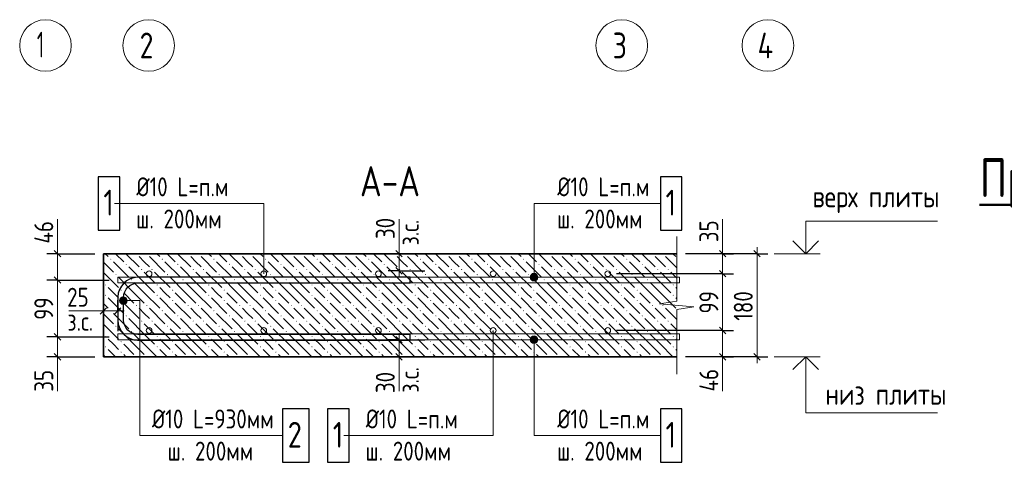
# Model space of a CAD drawing. Header units: millimetres. Extents: x 0 to 32559, y 0 to 42000.
# Tile 3 of 14: x 7624 to 19072, y 10782 to 15930. Entities that reach past the tile are written whole.
import ezdxf

# ---------------------------------------------------------------- set-up
doc = ezdxf.new("R2010")
doc.units = ezdxf.units.MM
doc.linetypes.add('______5', pattern=[1100, 800, -100, 100, -100])
for name, color, linetype, lineweight in [('Standard', 7, 'Continuous', 25), ('Обрамление П-обр. равн.', 7, 'Continuous', 25), ('Оси', 40, '______5', 18), ('Позиционная метка линия выноска', 7, 'Continuous', 13), ('Позиционная метка номер позиции', 7, 'Continuous', 13), ('Примечания', 7, 'Continuous', 25), ('Размерная выноска', 7, 'Continuous', 13), ('Текст_ общее', 7, 'Continuous', 25), ('Фоновоя арматура Х1', 7, 'Continuous', 25)]:
    doc.layers.add(name, color=color, linetype=linetype, lineweight=lineweight)
doc.layers.add('ЖБ Перекрытие верхний уровень', color=7, linetype='Continuous', lineweight=25, true_color=0xe0e0ff)
doc.styles.add('GOST 2.304-81', font='txt')
doc.styles.add('ISOCPEUR', font='txt')

msp = doc.modelspace()

# ---------------------------------------------------------------- hatches: boundary and pattern name
at = {"layer": 'ЖБ Перекрытие верхний уровень', "linetype": 'Continuous', "lineweight": 18, "transparency": 33554687}
for points in [[(8976, 13204), (8981, 13208), (8985, 13208), (8989, 13204), (8983, 13198)], [(9096, 13204), (9101, 13208), (9105, 13208), (9109, 13204), (9103, 13198)], [(9576, 13204), (9581, 13208), (9585, 13208), (9589, 13204), (9583, 13198)], [(9696, 13204), (9701, 13208), (9705, 13208), (9709, 13204), (9703, 13198)], [(10176, 13204), (10181, 13208), (10185, 13208), (10189, 13204), (10183, 13198)], [(10296, 13204), (10301, 13208), (10305, 13208), (10309, 13204), (10303, 13198)], [(10776, 13204), (10781, 13208), (10785, 13208), (10789, 13204), (10783, 13198)], [(10896, 13204), (10901, 13208), (10905, 13208), (10909, 13204), (10903, 13198)], [(11376, 13204), (11381, 13208), (11385, 13208), (11389, 13204), (11383, 13198)], [(11496, 13204), (11501, 13208), (11505, 13208), (11509, 13204), (11503, 13198)], [(11976, 13204), (11981, 13208), (11985, 13208), (11989, 13204), (11983, 13198)], [(12096, 13204), (12101, 13208), (12105, 13208), (12109, 13204), (12103, 13198)], [(12576, 13204), (12581, 13208), (12585, 13208), (12589, 13204), (12583, 13198)], [(12696, 13204), (12701, 13208), (12705, 13208), (12709, 13204), (12703, 13198)], [(13176, 13204), (13181, 13208), (13185, 13208), (13189, 13204), (13183, 13198)], [(13296, 13204), (13301, 13208), (13305, 13208), (13309, 13204), (13303, 13198)], [(13776, 13204), (13781, 13208), (13785, 13208), (13789, 13204), (13783, 13198)], [(13896, 13204), (13901, 13208), (13905, 13208), (13909, 13204), (13903, 13198)], [(14376, 13204), (14381, 13208), (14385, 13208), (14389, 13204), (14383, 13198)], [(14496, 13204), (14501, 13208), (14505, 13208), (14509, 13204), (14503, 13198)], [(14976, 13204), (14981, 13208), (14985, 13208), (14989, 13204), (14983, 13198)], [(15096, 13204), (15101, 13208), (15105, 13208), (15109, 13204), (15103, 13198)], [(8676, 13144), (8683, 13151), (8689, 13144), (8683, 13138)], [(8856, 13084), (8863, 13091), (8869, 13084), (8863, 13078)], [(9276, 13144), (9283, 13151), (9289, 13144), (9283, 13138)], [(9456, 13084), (9463, 13091), (9469, 13084), (9463, 13078)], [(9876, 13144), (9883, 13151), (9889, 13144), (9883, 13138)], [(10056, 13084), (10063, 13091), (10069, 13084), (10063, 13078)], [(10476, 13144), (10483, 13151), (10489, 13144), (10483, 13138)], [(10656, 13084), (10663, 13091), (10669, 13084), (10663, 13078)], [(11076, 13144), (11083, 13151), (11089, 13144), (11083, 13138)], [(11256, 13084), (11263, 13091), (11269, 13084), (11263, 13078)], [(11676, 13144), (11683, 13151), (11689, 13144), (11683, 13138)], [(11856, 13084), (11863, 13091), (11869, 13084), (11863, 13078)], [(12276, 13144), (12283, 13151), (12289, 13144), (12283, 13138)], [(12456, 13084), (12463, 13091), (12469, 13084), (12463, 13078)], [(12876, 13144), (12883, 13151), (12889, 13144), (12883, 13138)], [(13056, 13084), (13063, 13091), (13069, 13084), (13063, 13078)], [(13476, 13144), (13483, 13151), (13489, 13144), (13483, 13138)], [(13656, 13084), (13663, 13091), (13669, 13084), (13663, 13078)], [(14076, 13144), (14083, 13151), (14089, 13144), (14083, 13138)], [(14256, 13084), (14263, 13091), (14269, 13084), (14263, 13078)], [(14676, 13144), (14683, 13151), (14689, 13144), (14683, 13138)], [(14856, 13084), (14863, 13091), (14869, 13084), (14863, 13078)], [(8736, 12964), (8743, 12971), (8749, 12964), (8743, 12958)], [(9036, 13024), (9043, 13031), (9049, 13024), (9043, 13018)], [(9156, 13024), (9163, 13031), (9169, 13024), (9163, 13018)], [(9336, 12964), (9343, 12971), (9349, 12964), (9343, 12958)], [(9636, 13024), (9643, 13031), (9649, 13024), (9643, 13018)], [(9756, 13024), (9763, 13031), (9769, 13024), (9763, 13018)], [(9936, 12964), (9943, 12971), (9949, 12964), (9943, 12958)], [(10236, 13024), (10243, 13031), (10249, 13024), (10243, 13018)], [(10356, 13024), (10363, 13031), (10369, 13024), (10363, 13018)], [(10536, 12964), (10543, 12971), (10549, 12964), (10543, 12958)], [(10836, 13024), (10843, 13031), (10849, 13024), (10843, 13018)], [(10956, 13024), (10963, 13031), (10969, 13024), (10963, 13018)], [(11136, 12964), (11143, 12971), (11149, 12964), (11143, 12958)], [(11436, 13024), (11443, 13031), (11449, 13024), (11443, 13018)], [(11556, 13024), (11563, 13031), (11569, 13024), (11563, 13018)], [(11736, 12964), (11743, 12971), (11749, 12964), (11743, 12958)], [(12036, 13024), (12043, 13031), (12049, 13024), (12043, 13018)], [(12156, 13024), (12163, 13031), (12169, 13024), (12163, 13018)], [(12336, 12964), (12343, 12971), (12349, 12964), (12343, 12958)], [(12636, 13024), (12643, 13031), (12649, 13024), (12643, 13018)], [(12756, 13024), (12763, 13031), (12769, 13024), (12763, 13018)], [(12936, 12964), (12943, 12971), (12949, 12964), (12943, 12958)], [(13236, 13024), (13243, 13031), (13249, 13024), (13243, 13018)], [(13356, 13024), (13363, 13031), (13369, 13024), (13363, 13018)], [(13536, 12964), (13543, 12971), (13549, 12964), (13543, 12958)], [(13836, 13024), (13843, 13031), (13849, 13024), (13843, 13018)], [(13956, 13024), (13963, 13031), (13969, 13024), (13963, 13018)], [(14136, 12964), (14143, 12971), (14149, 12964), (14143, 12958)], [(14436, 13024), (14443, 13031), (14449, 13024), (14443, 13018)], [(14556, 13024), (14563, 13031), (14569, 13024), (14563, 13018)], [(14736, 12964), (14743, 12971), (14749, 12964), (14743, 12958)], [(15036, 13024), (15043, 13031), (15049, 13024), (15043, 13018)], [(15156, 13024), (15163, 13031), (15169, 13024), (15163, 13018)], [(8616, 12844), (8623, 12851), (8629, 12844), (8623, 12838)], [(8916, 12904), (8923, 12911), (8929, 12904), (8923, 12898)], [(9216, 12844), (9223, 12851), (9229, 12844), (9223, 12838)], [(9516, 12904), (9523, 12911), (9529, 12904), (9523, 12898)], [(9816, 12844), (9823, 12851), (9829, 12844), (9823, 12838)], [(10116, 12904), (10123, 12911), (10129, 12904), (10123, 12898)], [(10416, 12844), (10423, 12851), (10429, 12844), (10423, 12838)], [(10716, 12904), (10723, 12911), (10729, 12904), (10723, 12898)], [(11016, 12844), (11023, 12851), (11029, 12844), (11023, 12838)], [(11316, 12904), (11323, 12911), (11329, 12904), (11323, 12898)], [(11616, 12844), (11623, 12851), (11629, 12844), (11623, 12838)], [(11916, 12904), (11923, 12911), (11929, 12904), (11923, 12898)], [(12216, 12844), (12223, 12851), (12229, 12844), (12223, 12838)], [(12516, 12904), (12523, 12911), (12529, 12904), (12523, 12898)], [(12816, 12844), (12823, 12851), (12829, 12844), (12823, 12838)], [(13116, 12904), (13123, 12911), (13129, 12904), (13123, 12898)], [(13416, 12844), (13423, 12851), (13429, 12844), (13423, 12838)], [(13716, 12904), (13723, 12911), (13729, 12904), (13723, 12898)], [(14016, 12844), (14023, 12851), (14029, 12844), (14023, 12838)], [(14316, 12904), (14323, 12911), (14329, 12904), (14323, 12898)], [(14616, 12844), (14623, 12851), (14629, 12844), (14623, 12838)], [(14916, 12904), (14923, 12911), (14929, 12904), (14923, 12898)], [(15216, 12844), (15223, 12851), (15229, 12844), (15223, 12838)], [(8616, 12724), (8623, 12731), (8629, 12724), (8623, 12718)], [(8796, 12784), (8803, 12791), (8809, 12784), (8803, 12778)], [(9216, 12724), (9223, 12731), (9229, 12724), (9223, 12718)], [(9396, 12784), (9403, 12791), (9409, 12784), (9403, 12778)], [(9816, 12724), (9823, 12731), (9829, 12724), (9823, 12718)], [(9996, 12784), (10003, 12791), (10009, 12784), (10003, 12778)], [(10416, 12724), (10423, 12731), (10429, 12724), (10423, 12718)], [(10596, 12784), (10603, 12791), (10609, 12784), (10603, 12778)], [(11016, 12724), (11023, 12731), (11029, 12724), (11023, 12718)], [(11196, 12784), (11203, 12791), (11209, 12784), (11203, 12778)], [(11616, 12724), (11623, 12731), (11629, 12724), (11623, 12718)], [(11796, 12784), (11803, 12791), (11809, 12784), (11803, 12778)], [(12216, 12724), (12223, 12731), (12229, 12724), (12223, 12718)], [(12396, 12784), (12403, 12791), (12409, 12784), (12403, 12778)], [(12816, 12724), (12823, 12731), (12829, 12724), (12823, 12718)], [(12996, 12784), (13003, 12791), (13009, 12784), (13003, 12778)], [(13416, 12724), (13423, 12731), (13429, 12724), (13423, 12718)], [(13596, 12784), (13603, 12791), (13609, 12784), (13603, 12778)], [(14016, 12724), (14023, 12731), (14029, 12724), (14023, 12718)], [(14196, 12784), (14203, 12791), (14209, 12784), (14203, 12778)], [(14616, 12724), (14623, 12731), (14629, 12724), (14623, 12718)], [(14796, 12784), (14803, 12791), (14809, 12784), (14803, 12778)], [(15216, 12724), (15223, 12731), (15229, 12724), (15223, 12718)], [(8796, 12664), (8803, 12671), (8809, 12664), (8803, 12658)], [(8976, 12604), (8983, 12611), (8989, 12604), (8983, 12598)], [(9096, 12604), (9103, 12611), (9109, 12604), (9103, 12598)], [(9396, 12664), (9403, 12671), (9409, 12664), (9403, 12658)], [(9576, 12604), (9583, 12611), (9589, 12604), (9583, 12598)], [(9696, 12604), (9703, 12611), (9709, 12604), (9703, 12598)], [(9996, 12664), (10003, 12671), (10009, 12664), (10003, 12658)], [(10176, 12604), (10183, 12611), (10189, 12604), (10183, 12598)], [(10296, 12604), (10303, 12611), (10309, 12604), (10303, 12598)], [(10596, 12664), (10603, 12671), (10609, 12664), (10603, 12658)], [(10776, 12604), (10783, 12611), (10789, 12604), (10783, 12598)], [(10896, 12604), (10903, 12611), (10909, 12604), (10903, 12598)], [(11196, 12664), (11203, 12671), (11209, 12664), (11203, 12658)], [(11376, 12604), (11383, 12611), (11389, 12604), (11383, 12598)], [(11496, 12604), (11503, 12611), (11509, 12604), (11503, 12598)], [(11796, 12664), (11803, 12671), (11809, 12664), (11803, 12658)], [(11976, 12604), (11983, 12611), (11989, 12604), (11983, 12598)], [(12096, 12604), (12103, 12611), (12109, 12604), (12103, 12598)], [(12396, 12664), (12403, 12671), (12409, 12664), (12403, 12658)], [(12576, 12604), (12583, 12611), (12589, 12604), (12583, 12598)], [(12696, 12604), (12703, 12611), (12709, 12604), (12703, 12598)], [(12996, 12664), (13003, 12671), (13009, 12664), (13003, 12658)], [(13176, 12604), (13183, 12611), (13189, 12604), (13183, 12598)], [(13296, 12604), (13303, 12611), (13309, 12604), (13303, 12598)], [(13596, 12664), (13603, 12671), (13609, 12664), (13603, 12658)], [(13776, 12604), (13783, 12611), (13789, 12604), (13783, 12598)], [(13896, 12604), (13903, 12611), (13909, 12604), (13903, 12598)], [(14196, 12664), (14203, 12671), (14209, 12664), (14203, 12658)], [(14376, 12604), (14383, 12611), (14389, 12604), (14383, 12598)], [(14496, 12604), (14503, 12611), (14509, 12604), (14503, 12598)], [(14796, 12664), (14803, 12671), (14809, 12664), (14803, 12658)], [(14976, 12604), (14983, 12611), (14989, 12604), (14983, 12598)], [(15096, 12604), (15103, 12611), (15109, 12604), (15103, 12598)], [(8676, 12544), (8683, 12551), (8689, 12544), (8683, 12538)], [(8856, 12484), (8863, 12491), (8869, 12484), (8863, 12478)], [(9276, 12544), (9283, 12551), (9289, 12544), (9283, 12538)], [(9456, 12484), (9463, 12491), (9469, 12484), (9463, 12478)], [(9876, 12544), (9883, 12551), (9889, 12544), (9883, 12538)], [(10056, 12484), (10063, 12491), (10069, 12484), (10063, 12478)], [(10476, 12544), (10483, 12551), (10489, 12544), (10483, 12538)], [(10656, 12484), (10663, 12491), (10669, 12484), (10663, 12478)], [(11076, 12544), (11083, 12551), (11089, 12544), (11083, 12538)], [(11256, 12484), (11263, 12491), (11269, 12484), (11263, 12478)], [(11676, 12544), (11683, 12551), (11689, 12544), (11683, 12538)], [(11856, 12484), (11863, 12491), (11869, 12484), (11863, 12478)], [(12276, 12544), (12283, 12551), (12289, 12544), (12283, 12538)], [(12456, 12484), (12463, 12491), (12469, 12484), (12463, 12478)], [(12876, 12544), (12883, 12551), (12889, 12544), (12883, 12538)], [(13056, 12484), (13063, 12491), (13069, 12484), (13063, 12478)], [(13476, 12544), (13483, 12551), (13489, 12544), (13483, 12538)], [(13656, 12484), (13663, 12491), (13669, 12484), (13663, 12478)], [(14076, 12544), (14083, 12551), (14089, 12544), (14083, 12538)], [(14256, 12484), (14263, 12491), (14269, 12484), (14263, 12478)], [(14676, 12544), (14683, 12551), (14689, 12544), (14683, 12538)], [(14856, 12484), (14863, 12491), (14869, 12484), (14863, 12478)], [(8736, 12364), (8743, 12371), (8749, 12364), (8743, 12358)], [(9036, 12424), (9043, 12431), (9049, 12424), (9043, 12418)], [(9156, 12424), (9163, 12431), (9169, 12424), (9163, 12418)], [(9336, 12364), (9343, 12371), (9349, 12364), (9343, 12358)], [(9636, 12424), (9643, 12431), (9649, 12424), (9643, 12418)], [(9756, 12424), (9763, 12431), (9769, 12424), (9763, 12418)], [(9936, 12364), (9943, 12371), (9949, 12364), (9943, 12358)], [(10236, 12424), (10243, 12431), (10249, 12424), (10243, 12418)], [(10356, 12424), (10363, 12431), (10369, 12424), (10363, 12418)], [(10536, 12364), (10543, 12371), (10549, 12364), (10543, 12358)], [(10836, 12424), (10843, 12431), (10849, 12424), (10843, 12418)], [(10956, 12424), (10963, 12431), (10969, 12424), (10963, 12418)], [(11136, 12364), (11143, 12371), (11149, 12364), (11143, 12358)], [(11436, 12424), (11443, 12431), (11449, 12424), (11443, 12418)], [(11556, 12424), (11563, 12431), (11569, 12424), (11563, 12418)], [(11736, 12364), (11743, 12371), (11749, 12364), (11743, 12358)], [(12036, 12424), (12043, 12431), (12049, 12424), (12043, 12418)], [(12156, 12424), (12163, 12431), (12169, 12424), (12163, 12418)], [(12336, 12364), (12343, 12371), (12349, 12364), (12343, 12358)], [(12636, 12424), (12643, 12431), (12649, 12424), (12643, 12418)], [(12756, 12424), (12763, 12431), (12769, 12424), (12763, 12418)], [(12936, 12364), (12943, 12371), (12949, 12364), (12943, 12358)], [(13236, 12424), (13243, 12431), (13249, 12424), (13243, 12418)], [(13356, 12424), (13363, 12431), (13369, 12424), (13363, 12418)], [(13536, 12364), (13543, 12371), (13549, 12364), (13543, 12358)], [(13836, 12424), (13843, 12431), (13849, 12424), (13843, 12418)], [(13956, 12424), (13963, 12431), (13969, 12424), (13963, 12418)], [(14136, 12364), (14143, 12371), (14149, 12364), (14143, 12358)], [(14436, 12424), (14443, 12431), (14449, 12424), (14443, 12418)], [(14556, 12424), (14563, 12431), (14569, 12424), (14563, 12418)], [(14736, 12364), (14743, 12371), (14749, 12364), (14743, 12358)], [(15036, 12424), (15043, 12431), (15049, 12424), (15043, 12418)], [(15156, 12424), (15163, 12431), (15169, 12424), (15163, 12418)], [(8616, 12244), (8623, 12251), (8629, 12244), (8623, 12238)], [(8916, 12304), (8923, 12311), (8929, 12304), (8923, 12298)], [(9216, 12244), (9223, 12251), (9229, 12244), (9223, 12238)], [(9516, 12304), (9523, 12311), (9529, 12304), (9523, 12298)], [(9816, 12244), (9823, 12251), (9829, 12244), (9823, 12238)], [(10116, 12304), (10123, 12311), (10129, 12304), (10123, 12298)], [(10416, 12244), (10423, 12251), (10429, 12244), (10423, 12238)], [(10716, 12304), (10723, 12311), (10729, 12304), (10723, 12298)], [(11016, 12244), (11023, 12251), (11029, 12244), (11023, 12238)], [(11316, 12304), (11323, 12311), (11329, 12304), (11323, 12298)], [(11616, 12244), (11623, 12251), (11629, 12244), (11623, 12238)], [(11916, 12304), (11923, 12311), (11929, 12304), (11923, 12298)], [(12216, 12244), (12223, 12251), (12229, 12244), (12223, 12238)], [(12516, 12304), (12523, 12311), (12529, 12304), (12523, 12298)], [(12816, 12244), (12823, 12251), (12829, 12244), (12823, 12238)], [(13116, 12304), (13123, 12311), (13129, 12304), (13123, 12298)], [(13416, 12244), (13423, 12251), (13429, 12244), (13423, 12238)], [(13716, 12304), (13723, 12311), (13729, 12304), (13723, 12298)], [(14016, 12244), (14023, 12251), (14029, 12244), (14023, 12238)], [(14316, 12304), (14323, 12311), (14329, 12304), (14323, 12298)], [(14616, 12244), (14623, 12251), (14629, 12244), (14623, 12238)], [(14916, 12304), (14923, 12311), (14929, 12304), (14923, 12298)], [(15216, 12244), (15223, 12251), (15229, 12244), (15223, 12238)], [(8796, 12184), (8803, 12191), (8809, 12184), (8803, 12178)], [(9396, 12184), (9403, 12191), (9409, 12184), (9403, 12178)], [(9996, 12184), (10003, 12191), (10009, 12184), (10003, 12178)], [(10596, 12184), (10603, 12191), (10609, 12184), (10603, 12178)], [(11196, 12184), (11203, 12191), (11209, 12184), (11203, 12178)], [(11796, 12184), (11803, 12191), (11809, 12184), (11803, 12178)], [(12396, 12184), (12403, 12191), (12409, 12184), (12403, 12178)], [(12996, 12184), (13003, 12191), (13009, 12184), (13003, 12178)], [(13596, 12184), (13603, 12191), (13609, 12184), (13603, 12178)], [(14196, 12184), (14203, 12191), (14209, 12184), (14203, 12178)], [(14796, 12184), (14803, 12191), (14809, 12184), (14803, 12178)], [(8616, 12124), (8623, 12131), (8629, 12124), (8623, 12118)], [(8796, 12064), (8803, 12071), (8809, 12064), (8803, 12058)], [(9216, 12124), (9223, 12131), (9229, 12124), (9223, 12118)], [(9396, 12064), (9403, 12071), (9409, 12064), (9403, 12058)], [(9816, 12124), (9823, 12131), (9829, 12124), (9823, 12118)], [(9996, 12064), (10003, 12071), (10009, 12064), (10003, 12058)], [(10416, 12124), (10423, 12131), (10429, 12124), (10423, 12118)], [(10596, 12064), (10603, 12071), (10609, 12064), (10603, 12058)], [(11016, 12124), (11023, 12131), (11029, 12124), (11023, 12118)], [(11196, 12064), (11203, 12071), (11209, 12064), (11203, 12058)], [(11616, 12124), (11623, 12131), (11629, 12124), (11623, 12118)], [(11796, 12064), (11803, 12071), (11809, 12064), (11803, 12058)], [(12216, 12124), (12223, 12131), (12229, 12124), (12223, 12118)], [(12396, 12064), (12403, 12071), (12409, 12064), (12403, 12058)], [(12816, 12124), (12823, 12131), (12829, 12124), (12823, 12118)], [(12996, 12064), (13003, 12071), (13009, 12064), (13003, 12058)], [(13416, 12124), (13423, 12131), (13429, 12124), (13423, 12118)], [(13596, 12064), (13603, 12071), (13609, 12064), (13603, 12058)], [(14016, 12124), (14023, 12131), (14029, 12124), (14023, 12118)], [(14196, 12064), (14203, 12071), (14209, 12064), (14203, 12058)], [(14616, 12124), (14623, 12131), (14629, 12124), (14623, 12118)], [(14796, 12064), (14803, 12071), (14809, 12064), (14803, 12058)], [(15216, 12124), (15223, 12131), (15229, 12124), (15223, 12118)], [(8981, 12008), (8983, 12011), (8985, 12008)], [(9101, 12008), (9103, 12011), (9105, 12008)], [(9581, 12008), (9583, 12011), (9585, 12008)], [(9701, 12008), (9703, 12011), (9705, 12008)], [(10181, 12008), (10183, 12011), (10185, 12008)], [(10301, 12008), (10303, 12011), (10305, 12008)], [(10781, 12008), (10783, 12011), (10785, 12008)], [(10901, 12008), (10903, 12011), (10905, 12008)], [(11381, 12008), (11383, 12011), (11385, 12008)], [(11501, 12008), (11503, 12011), (11505, 12008)], [(11981, 12008), (11983, 12011), (11985, 12008)], [(12101, 12008), (12103, 12011), (12105, 12008)], [(12581, 12008), (12583, 12011), (12585, 12008)], [(12701, 12008), (12703, 12011), (12705, 12008)], [(13181, 12008), (13183, 12011), (13185, 12008)], [(13301, 12008), (13303, 12011), (13305, 12008)], [(13781, 12008), (13783, 12011), (13785, 12008)], [(13901, 12008), (13903, 12011), (13905, 12008)], [(14381, 12008), (14383, 12011), (14385, 12008)], [(14501, 12008), (14503, 12011), (14505, 12008)], [(14981, 12008), (14983, 12011), (14985, 12008)], [(15101, 12008), (15103, 12011), (15105, 12008)]]:
    msp.add_hatch(color=7, dxfattribs=at).paths.add_polyline_path(points, flags=16)
at = {"layer": 'Позиционная метка линия выноска', "linetype": 'Continuous', "lineweight": 13, "transparency": 33554687}
for points in [[(13644, 12958), (13566, 12958), (13560, 12935)], [(13644, 12958), (13560, 12935), (13650, 12935)], [(13628, 12974), (13583, 12974), (13566, 12958)], [(13628, 12974), (13566, 12958), (13644, 12958)], [(13583, 12974), (13628, 12974), (13605, 12980)], [(13650, 12935), (13560, 12935), (13566, 12912)], [(13650, 12935), (13566, 12912), (13644, 12912)], [(13644, 12912), (13566, 12912), (13583, 12896)], [(13644, 12912), (13583, 12896), (13628, 12896)], [(13628, 12896), (13583, 12896), (13605, 12890)], [(8830, 12618), (8830, 12708), (8808, 12702)], [(8853, 12625), (8853, 12702), (8830, 12708)], [(8853, 12625), (8830, 12708), (8830, 12618)], [(8792, 12641), (8792, 12686), (8785, 12663)], [(8808, 12625), (8808, 12702), (8792, 12686)], [(8808, 12625), (8792, 12686), (8792, 12641)], [(8830, 12618), (8808, 12702), (8808, 12625)], [(8869, 12641), (8869, 12686), (8853, 12702)], [(8869, 12641), (8853, 12702), (8853, 12625)], [(8869, 12686), (8869, 12641), (8875, 12663)], [(13583, 12247), (13628, 12247), (13605, 12253)], [(13560, 12208), (13650, 12208), (13644, 12231)], [(13560, 12208), (13644, 12231), (13566, 12231)], [(13566, 12186), (13650, 12208), (13560, 12208)], [(13566, 12231), (13644, 12231), (13628, 12247)], [(13566, 12231), (13628, 12247), (13583, 12247)], [(13566, 12186), (13644, 12186), (13650, 12208)], [(13583, 12170), (13644, 12186), (13566, 12186)], [(13583, 12170), (13628, 12170), (13644, 12186)], [(13628, 12170), (13583, 12170), (13605, 12163)]]:
    msp.add_hatch(color=7, dxfattribs=at).paths.add_polyline_path(points)

# ---------------------------------------------------------------- linework, layer by layer
at = {"layer": 'Standard', "color": 7, "linetype": 'Continuous', "lineweight": 13, "transparency": 33554687}
for p, q in [((8064, 13208), (8064, 13283)), ((12035, 13208), (12035, 13283)), ((15797, 13208), (15797, 13283)), ((16197, 13208), (16197, 13283)), ((8064, 13208), (8064, 12902)), ((12035, 13008), (12035, 13208)), ((15797, 13208), (15797, 12975)), ((16397, 13208), (16930, 13208)), ((12035, 13008), (12035, 12933)), ((15797, 12975), (15797, 12315)), ((8064, 12902), (8064, 12242)), ((8597, 12542), (8522, 12542)), ((8764, 12542), (8597, 12542)), ((8764, 12542), (8839, 12542)), ((12035, 12208), (12035, 12283)), ((15797, 12315), (15797, 12008)), ((8064, 12242), (8064, 12008)), ((12035, 12208), (12035, 12008)), ((8064, 12008), (8064, 11933)), ((12035, 12008), (12035, 11933)), ((15797, 12008), (15797, 11933)), ((16197, 12008), (16197, 11933)), ((16397, 12008), (16930, 12008))]:
    msp.add_line(p, q, dxfattribs=at)
at = {"layer": 'Standard', "color": 251, "linetype": 'Continuous', "lineweight": -3, "true_color": 0x656565, "transparency": 33554687}
for p, q in [((8064, 13208), (7939, 13208)), ((8064, 13208), (8189, 13208)), ((8064, 13208), (8497, 13208)), ((12035, 13208), (11910, 13208)), ((12035, 13208), (12160, 13208)), ((12035, 13208), (12335, 13208)), ((16197, 13208), (15364, 13208)), ((15797, 13208), (15672, 13208)), ((15797, 13208), (15922, 13208)), ((16197, 13208), (16072, 13208)), ((16197, 13208), (16322, 13208)), ((12035, 13008), (11910, 13008)), ((12035, 13008), (12160, 13008)), ((12035, 13008), (12333, 13008)), ((15797, 12975), (15672, 12975)), ((15797, 12975), (15922, 12975)), ((8064, 12902), (7939, 12902)), ((8064, 12902), (8189, 12902)), ((8064, 12902), (8664, 12902)), ((8597, 12542), (8597, 12667)), ((8764, 12542), (8764, 12667)), ((8597, 12542), (8597, 12417)), ((8597, 12542), (8597, 12242)), ((8764, 12542), (8764, 12417)), ((8764, 12542), (8764, 12308)), ((15797, 12315), (15672, 12315)), ((15797, 12315), (15922, 12315)), ((8064, 12242), (7939, 12242)), ((8064, 12242), (8189, 12242)), ((8064, 12242), (8664, 12242)), ((12035, 12208), (11910, 12208)), ((12035, 12208), (12160, 12208)), ((12035, 12208), (12333, 12208)), ((8064, 12008), (7939, 12008)), ((8064, 12008), (8189, 12008)), ((8064, 12008), (8497, 12008)), ((12035, 12008), (11910, 12008)), ((12035, 12008), (12160, 12008)), ((16197, 12008), (15364, 12008)), ((15797, 12008), (15672, 12008)), ((15797, 12008), (15922, 12008)), ((16197, 12008), (16072, 12008)), ((16197, 12008), (16322, 12008))]:
    msp.add_line(p, q, dxfattribs=at)
at = {"layer": 'Standard', "color": 7, "linetype": 'Continuous', "lineweight": 25, "transparency": 33554687}
for p, q in [((8026, 13246), (8101, 13171)), ((12073, 13171), (11998, 13246)), ((15759, 13246), (15834, 13171)), ((16234, 13171), (16159, 13246)), ((8026, 12939), (8101, 12864)), ((12073, 12971), (11998, 13046)), ((15759, 13012), (15834, 12938)), ((8634, 12579), (8559, 12504)), ((8801, 12579), (8726, 12504)), ((8026, 12279), (8101, 12204)), ((15759, 12353), (15834, 12278)), ((11998, 12246), (12073, 12171)), ((8026, 12046), (8101, 11971)), ((11998, 12046), (12073, 11971)), ((15759, 12046), (15834, 11971)), ((16234, 11971), (16159, 12046))]:
    msp.add_line(p, q, dxfattribs=at)
at = {"layer": 'Standard', "color": 7, "linetype": 'Continuous', "lineweight": 13, "transparency": 33554687}
for points in [[(16764, 13208), (16764, 13588), (18297, 13588)], [(16197, 12008), (16197, 12404), (16197, 12404), (16197, 13208)], [(16764, 12008), (16764, 11358), (18297, 11358)]]:
    msp.add_lwpolyline(points, dxfattribs=at)
at = {"layer": 'Standard', "color": 7, "linetype": 'Continuous', "lineweight": 35, "transparency": 33554687}
for points in [[(16615, 13357), (16764, 13208), (16912, 13357)], [(16615, 11860), (16764, 12008), (16912, 11860)]]:
    msp.add_lwpolyline(points, dxfattribs=at)
at = {"layer": 'Standard', "color": 251, "linetype": 'Continuous', "lineweight": -3, "true_color": 0x656565, "transparency": 33554687}
for points in [[(15797, 13208), (15780, 13208), (15780, 13208), (15780, 13208), (15780, 13208), (15364, 13208)], [(15797, 12975), (15780, 12975), (15780, 12975), (15780, 12975), (15780, 12975), (14562, 12975)], [(15797, 12315), (15780, 12315), (15780, 12315), (14562, 12315)], [(12035, 12008), (12282, 12008), (12282, 12008), (12335, 12008)], [(15797, 12008), (15780, 12008), (15780, 12008), (15364, 12008)]]:
    msp.add_lwpolyline(points, dxfattribs=at)
at = {"layer": 'ЖБ Перекрытие верхний уровень', "color": 7, "linetype": 'Continuous', "lineweight": 35, "transparency": 33554687}
for p, q in [((8597, 13208), (8597, 12008)), ((15264, 13208), (8597, 13208)), ((8597, 12008), (15264, 12008))]:
    msp.add_line(p, q, dxfattribs=at)
at = {"layer": 'ЖБ Перекрытие верхний уровень', "color": 9, "linetype": 'Continuous', "lineweight": 18, "true_color": 0xc7c7c7, "transparency": 33554687}
for p, q in [((8619, 13208), (8653, 13174)), ((8739, 13208), (8833, 13114)), ((8859, 13208), (9013, 13054)), ((9073, 13114), (9013, 13174)), ((9133, 13174), (9313, 12994)), ((9219, 13208), (9253, 13174)), ((9339, 13208), (9433, 13114)), ((9459, 13208), (9613, 13054)), ((9673, 13114), (9613, 13174)), ((9733, 13174), (9913, 12994)), ((9819, 13208), (9853, 13174)), ((9939, 13208), (10033, 13114)), ((10059, 13208), (10213, 13054)), ((10273, 13114), (10213, 13174)), ((10333, 13174), (10513, 12994)), ((10419, 13208), (10453, 13174)), ((10539, 13208), (10633, 13114)), ((10659, 13208), (10813, 13054)), ((10873, 13114), (10813, 13174)), ((10933, 13174), (11113, 12994)), ((11019, 13208), (11053, 13174)), ((11139, 13208), (11233, 13114)), ((11259, 13208), (11413, 13054)), ((11473, 13114), (11413, 13174)), ((11533, 13174), (11713, 12994)), ((11619, 13208), (11653, 13174)), ((11739, 13208), (11833, 13114)), ((11859, 13208), (12013, 13054)), ((12073, 13114), (12013, 13174)), ((12133, 13174), (12313, 12994)), ((12219, 13208), (12253, 13174)), ((12339, 13208), (12433, 13114)), ((12459, 13208), (12613, 13054)), ((12673, 13114), (12613, 13174)), ((12733, 13174), (12913, 12994)), ((12819, 13208), (12853, 13174)), ((12939, 13208), (13033, 13114)), ((13059, 13208), (13213, 13054)), ((13273, 13114), (13213, 13174)), ((13333, 13174), (13513, 12994)), ((13419, 13208), (13453, 13174)), ((13539, 13208), (13633, 13114)), ((13659, 13208), (13813, 13054)), ((13873, 13114), (13813, 13174)), ((13933, 13174), (14113, 12994)), ((14019, 13208), (14053, 13174)), ((14139, 13208), (14233, 13114)), ((14259, 13208), (14413, 13054)), ((14473, 13114), (14413, 13174)), ((14533, 13174), (14713, 12994)), ((14619, 13208), (14653, 13174)), ((14739, 13208), (14833, 13114)), ((14859, 13208), (15013, 13054)), ((15073, 13114), (15013, 13174)), ((15133, 13174), (15264, 13044)), ((15219, 13208), (15253, 13174)), ((8597, 13110), (8713, 12994)), ((8713, 13114), (8893, 12934)), ((9073, 12874), (8893, 13054)), ((9133, 13054), (9073, 13114)), ((9313, 13114), (9493, 12934)), ((9673, 12874), (9493, 13054)), ((9733, 13054), (9673, 13114)), ((9913, 13114), (10093, 12934)), ((10273, 12874), (10093, 13054)), ((10333, 13054), (10273, 13114)), ((10513, 13114), (10693, 12934)), ((10873, 12874), (10693, 13054)), ((10933, 13054), (10873, 13114)), ((11113, 13114), (11293, 12934)), ((11473, 12874), (11293, 13054)), ((11533, 13054), (11473, 13114)), ((11713, 13114), (11893, 12934)), ((12073, 12874), (11893, 13054)), ((12133, 13054), (12073, 13114)), ((12313, 13114), (12493, 12934)), ((12673, 12874), (12493, 13054)), ((12733, 13054), (12673, 13114)), ((12913, 13114), (13093, 12934)), ((13273, 12874), (13093, 13054)), ((13333, 13054), (13273, 13114)), ((13513, 13114), (13693, 12934)), ((13873, 12874), (13693, 13054)), ((13933, 13054), (13873, 13114)), ((14113, 13114), (14293, 12934)), ((14473, 12874), (14293, 13054)), ((14533, 13054), (14473, 13114)), ((14713, 13114), (14893, 12934)), ((15073, 12874), (14893, 13054)), ((15133, 13054), (15073, 13114)), ((8597, 12990), (8773, 12814)), ((9073, 12994), (9193, 12874)), ((9193, 12994), (9373, 12814)), ((9673, 12994), (9793, 12874)), ((9793, 12994), (9973, 12814)), ((10273, 12994), (10393, 12874)), ((10393, 12994), (10573, 12814)), ((10873, 12994), (10993, 12874)), ((10993, 12994), (11173, 12814)), ((11473, 12994), (11593, 12874)), ((11593, 12994), (11773, 12814)), ((12073, 12994), (12193, 12874)), ((12193, 12994), (12373, 12814)), ((12673, 12994), (12793, 12874)), ((12793, 12994), (12973, 12814)), ((13273, 12994), (13393, 12874)), ((13393, 12994), (13573, 12814)), ((13873, 12994), (13993, 12874)), ((13993, 12994), (14173, 12814)), ((14473, 12994), (14593, 12874)), ((14593, 12994), (14773, 12814)), ((15073, 12994), (15193, 12874)), ((15193, 12994), (15264, 12924)), ((8953, 12754), (8773, 12934)), ((8953, 12874), (9073, 12754)), ((9073, 12874), (9193, 12754)), ((9553, 12754), (9373, 12934)), ((9553, 12874), (9673, 12754)), ((9673, 12874), (9793, 12754)), ((10153, 12754), (9973, 12934)), ((10153, 12874), (10273, 12754)), ((10273, 12874), (10393, 12754)), ((10753, 12754), (10573, 12934)), ((10753, 12874), (10873, 12754)), ((10873, 12874), (10993, 12754)), ((11353, 12754), (11173, 12934)), ((11353, 12874), (11473, 12754)), ((11473, 12874), (11593, 12754)), ((11953, 12754), (11773, 12934)), ((11953, 12874), (12073, 12754)), ((12073, 12874), (12193, 12754)), ((12553, 12754), (12373, 12934)), ((12553, 12874), (12673, 12754)), ((12673, 12874), (12793, 12754)), ((13153, 12754), (12973, 12934)), ((13153, 12874), (13273, 12754)), ((13273, 12874), (13393, 12754)), ((13753, 12754), (13573, 12934)), ((13753, 12874), (13873, 12754)), ((13873, 12874), (13993, 12754)), ((14353, 12754), (14173, 12934)), ((14353, 12874), (14473, 12754)), ((14473, 12874), (14593, 12754)), ((14953, 12754), (14773, 12934)), ((14953, 12874), (15073, 12754)), ((15073, 12874), (15193, 12754)), ((8713, 12754), (8653, 12814)), ((8773, 12694), (8713, 12754)), ((8833, 12754), (8953, 12634)), ((8953, 12754), (9073, 12634)), ((9073, 12754), (9253, 12574)), ((9313, 12754), (9253, 12814)), ((9373, 12694), (9313, 12754)), ((9433, 12754), (9553, 12634)), ((9553, 12754), (9673, 12634)), ((9673, 12754), (9853, 12574)), ((9913, 12754), (9853, 12814)), ((9973, 12694), (9913, 12754)), ((10033, 12754), (10153, 12634)), ((10153, 12754), (10273, 12634)), ((10273, 12754), (10453, 12574)), ((10513, 12754), (10453, 12814)), ((10573, 12694), (10513, 12754)), ((10633, 12754), (10753, 12634)), ((10753, 12754), (10873, 12634)), ((10873, 12754), (11053, 12574)), ((11113, 12754), (11053, 12814)), ((11173, 12694), (11113, 12754)), ((11233, 12754), (11353, 12634)), ((11353, 12754), (11473, 12634)), ((11473, 12754), (11653, 12574)), ((11713, 12754), (11653, 12814)), ((11773, 12694), (11713, 12754)), ((11833, 12754), (11953, 12634)), ((11953, 12754), (12073, 12634)), ((12073, 12754), (12253, 12574)), ((12313, 12754), (12253, 12814)), ((12373, 12694), (12313, 12754)), ((12433, 12754), (12553, 12634)), ((12553, 12754), (12673, 12634)), ((12673, 12754), (12853, 12574)), ((12913, 12754), (12853, 12814)), ((12973, 12694), (12913, 12754)), ((13033, 12754), (13153, 12634)), ((13153, 12754), (13273, 12634)), ((13273, 12754), (13453, 12574)), ((13513, 12754), (13453, 12814)), ((13573, 12694), (13513, 12754)), ((13633, 12754), (13753, 12634)), ((13753, 12754), (13873, 12634)), ((13873, 12754), (14053, 12574)), ((14113, 12754), (14053, 12814)), ((14173, 12694), (14113, 12754)), ((14233, 12754), (14353, 12634)), ((14353, 12754), (14473, 12634)), ((14473, 12754), (14653, 12574)), ((14713, 12754), (14653, 12814)), ((14773, 12694), (14713, 12754)), ((14833, 12754), (14953, 12634)), ((14953, 12754), (15073, 12634)), ((15073, 12754), (15253, 12574)), ((15264, 12804), (15253, 12814)), ((8597, 12630), (8653, 12574)), ((8653, 12694), (8833, 12514)), ((8833, 12634), (9013, 12454)), ((9253, 12694), (9433, 12514)), ((9433, 12634), (9613, 12454)), ((9853, 12694), (10033, 12514)), ((10033, 12634), (10213, 12454)), ((10453, 12694), (10633, 12514)), ((10633, 12634), (10813, 12454)), ((11053, 12694), (11233, 12514)), ((11233, 12634), (11413, 12454)), ((11653, 12694), (11833, 12514)), ((11833, 12634), (12013, 12454)), ((12253, 12694), (12433, 12514)), ((12433, 12634), (12613, 12454)), ((12853, 12694), (13033, 12514)), ((13033, 12634), (13213, 12454)), ((13453, 12694), (13633, 12514)), ((13633, 12634), (13813, 12454)), ((14053, 12694), (14233, 12514)), ((14233, 12634), (14413, 12454)), ((14653, 12694), (14833, 12514)), ((14833, 12634), (15013, 12454)), ((15253, 12694), (15264, 12684)), ((8597, 12510), (8713, 12394)), ((8713, 12514), (8893, 12334)), ((9073, 12514), (9013, 12574)), ((9133, 12454), (9073, 12514)), ((9133, 12574), (9313, 12394)), ((9313, 12514), (9493, 12334)), ((9673, 12514), (9613, 12574)), ((9733, 12454), (9673, 12514)), ((9733, 12574), (9913, 12394)), ((9913, 12514), (10093, 12334)), ((10273, 12514), (10213, 12574)), ((10333, 12454), (10273, 12514)), ((10333, 12574), (10513, 12394)), ((10513, 12514), (10693, 12334)), ((10873, 12514), (10813, 12574)), ((10933, 12454), (10873, 12514)), ((10933, 12574), (11113, 12394)), ((11113, 12514), (11293, 12334)), ((11473, 12514), (11413, 12574)), ((11533, 12454), (11473, 12514)), ((11533, 12574), (11713, 12394)), ((11713, 12514), (11893, 12334)), ((12073, 12514), (12013, 12574)), ((12133, 12454), (12073, 12514)), ((12133, 12574), (12313, 12394)), ((12313, 12514), (12493, 12334)), ((12673, 12514), (12613, 12574)), ((12733, 12454), (12673, 12514)), ((12733, 12574), (12913, 12394)), ((12913, 12514), (13093, 12334)), ((13273, 12514), (13213, 12574)), ((13333, 12454), (13273, 12514)), ((13333, 12574), (13513, 12394)), ((13513, 12514), (13693, 12334)), ((13873, 12514), (13813, 12574)), ((13933, 12454), (13873, 12514)), ((13933, 12574), (14113, 12394)), ((14113, 12514), (14293, 12334)), ((14473, 12514), (14413, 12574)), ((14533, 12454), (14473, 12514)), ((14533, 12574), (14713, 12394)), ((14713, 12514), (14893, 12334)), ((15073, 12514), (15013, 12574)), ((15133, 12454), (15073, 12514)), ((15133, 12574), (15264, 12444)), ((8597, 12390), (8773, 12214)), ((9073, 12274), (8893, 12454)), ((9073, 12394), (9193, 12274)), ((9193, 12394), (9373, 12214)), ((9673, 12274), (9493, 12454)), ((9673, 12394), (9793, 12274)), ((9793, 12394), (9973, 12214)), ((10273, 12274), (10093, 12454)), ((10273, 12394), (10393, 12274)), ((10393, 12394), (10573, 12214)), ((10873, 12274), (10693, 12454)), ((10873, 12394), (10993, 12274)), ((10993, 12394), (11173, 12214)), ((11473, 12274), (11293, 12454)), ((11473, 12394), (11593, 12274)), ((11593, 12394), (11773, 12214)), ((12073, 12274), (11893, 12454)), ((12073, 12394), (12193, 12274)), ((12193, 12394), (12373, 12214)), ((12673, 12274), (12493, 12454)), ((12673, 12394), (12793, 12274)), ((12793, 12394), (12973, 12214)), ((13273, 12274), (13093, 12454)), ((13273, 12394), (13393, 12274)), ((13393, 12394), (13573, 12214)), ((13873, 12274), (13693, 12454)), ((13873, 12394), (13993, 12274)), ((13993, 12394), (14173, 12214)), ((14473, 12274), (14293, 12454)), ((14473, 12394), (14593, 12274)), ((14593, 12394), (14773, 12214)), ((15073, 12274), (14893, 12454)), ((15073, 12394), (15193, 12274)), ((15193, 12394), (15264, 12324)), ((8953, 12154), (8773, 12334)), ((8953, 12274), (9073, 12154)), ((9073, 12274), (9193, 12154)), ((9553, 12154), (9373, 12334)), ((9553, 12274), (9673, 12154)), ((9673, 12274), (9793, 12154)), ((10153, 12154), (9973, 12334)), ((10153, 12274), (10273, 12154)), ((10273, 12274), (10393, 12154)), ((10753, 12154), (10573, 12334)), ((10753, 12274), (10873, 12154)), ((10873, 12274), (10993, 12154)), ((11353, 12154), (11173, 12334)), ((11353, 12274), (11473, 12154)), ((11473, 12274), (11593, 12154)), ((11953, 12154), (11773, 12334)), ((11953, 12274), (12073, 12154)), ((12073, 12274), (12193, 12154)), ((12553, 12154), (12373, 12334)), ((12553, 12274), (12673, 12154)), ((12673, 12274), (12793, 12154)), ((13153, 12154), (12973, 12334)), ((13153, 12274), (13273, 12154)), ((13273, 12274), (13393, 12154)), ((13753, 12154), (13573, 12334)), ((13753, 12274), (13873, 12154)), ((13873, 12274), (13993, 12154)), ((14353, 12154), (14173, 12334)), ((14353, 12274), (14473, 12154)), ((14473, 12274), (14593, 12154)), ((14953, 12154), (14773, 12334)), ((14953, 12274), (15073, 12154)), ((15073, 12274), (15193, 12154)), ((8713, 12154), (8653, 12214)), ((8773, 12094), (8713, 12154)), ((8833, 12154), (8953, 12034)), ((8953, 12154), (9073, 12034)), ((9073, 12154), (9219, 12008)), ((9313, 12154), (9253, 12214)), ((9373, 12094), (9313, 12154)), ((9433, 12154), (9553, 12034)), ((9553, 12154), (9673, 12034)), ((9673, 12154), (9819, 12008)), ((9913, 12154), (9853, 12214)), ((9973, 12094), (9913, 12154)), ((10033, 12154), (10153, 12034)), ((10153, 12154), (10273, 12034)), ((10273, 12154), (10419, 12008)), ((10513, 12154), (10453, 12214)), ((10573, 12094), (10513, 12154)), ((10633, 12154), (10753, 12034)), ((10753, 12154), (10873, 12034)), ((10873, 12154), (11019, 12008)), ((11113, 12154), (11053, 12214)), ((11173, 12094), (11113, 12154)), ((11233, 12154), (11353, 12034)), ((11353, 12154), (11473, 12034)), ((11473, 12154), (11619, 12008)), ((11713, 12154), (11653, 12214)), ((11773, 12094), (11713, 12154)), ((11833, 12154), (11953, 12034)), ((11953, 12154), (12073, 12034)), ((12073, 12154), (12219, 12008)), ((12313, 12154), (12253, 12214)), ((12373, 12094), (12313, 12154)), ((12433, 12154), (12553, 12034)), ((12553, 12154), (12673, 12034)), ((12673, 12154), (12819, 12008)), ((12913, 12154), (12853, 12214)), ((12973, 12094), (12913, 12154)), ((13033, 12154), (13153, 12034)), ((13153, 12154), (13273, 12034)), ((13273, 12154), (13419, 12008)), ((13513, 12154), (13453, 12214)), ((13573, 12094), (13513, 12154)), ((13633, 12154), (13753, 12034)), ((13753, 12154), (13873, 12034)), ((13873, 12154), (14019, 12008)), ((14113, 12154), (14053, 12214)), ((14173, 12094), (14113, 12154)), ((14233, 12154), (14353, 12034)), ((14353, 12154), (14473, 12034)), ((14473, 12154), (14619, 12008)), ((14713, 12154), (14653, 12214)), ((14773, 12094), (14713, 12154)), ((14833, 12154), (14953, 12034)), ((14953, 12154), (15073, 12034)), ((15073, 12154), (15219, 12008)), ((15264, 12204), (15253, 12214)), ((8597, 12030), (8619, 12008)), ((8653, 12094), (8739, 12008)), ((8833, 12034), (8859, 12008)), ((9253, 12094), (9339, 12008)), ((9433, 12034), (9459, 12008)), ((9853, 12094), (9939, 12008)), ((10033, 12034), (10059, 12008)), ((10453, 12094), (10539, 12008)), ((10633, 12034), (10659, 12008)), ((11053, 12094), (11139, 12008)), ((11233, 12034), (11259, 12008)), ((11653, 12094), (11739, 12008)), ((11833, 12034), (11859, 12008)), ((12253, 12094), (12339, 12008)), ((12433, 12034), (12459, 12008)), ((12853, 12094), (12939, 12008)), ((13033, 12034), (13059, 12008)), ((13453, 12094), (13539, 12008)), ((13633, 12034), (13659, 12008)), ((14053, 12094), (14139, 12008)), ((14233, 12034), (14259, 12008)), ((14653, 12094), (14739, 12008)), ((14833, 12034), (14859, 12008)), ((15253, 12094), (15264, 12084))]:
    msp.add_line(p, q, dxfattribs=at)
at = {"layer": 'Обрамление П-обр. равн.', "color": 38, "linetype": 'Continuous', "lineweight": 25, "true_color": 0x5f1e0f, "transparency": 33554687}
msp.add_lwpolyline([(12164, 12935), (8992, 12935), (8950, 12929), (8907, 12915), (8867, 12892), (8834, 12865), (8806, 12832), (8784, 12792), (8769, 12748), (8764, 12706), (8764, 12430), (8769, 12389), (8784, 12345), (8806, 12305), (8834, 12272), (8867, 12244), (8907, 12222), (8950, 12207), (8992, 12202), (12164, 12202), (12164, 12268), (8997, 12268), (8966, 12273), (8934, 12283), (8905, 12299), (8881, 12319), (8861, 12343), (8845, 12372), (8835, 12404), (8830, 12435), (8830, 12702), (8835, 12733), (8845, 12765), (8861, 12794), (8881, 12817), (8905, 12837), (8934, 12854), (8966, 12864), (8997, 12868), (12164, 12868), (12164, 12935)], dxfattribs=at)
msp.add_lwpolyline([(12164, 12935), (8992, 12935), (8950, 12929), (8907, 12915), (8867, 12892), (8834, 12865), (8806, 12832), (8784, 12792), (8769, 12748), (8764, 12706), (8764, 12430), (8769, 12389), (8784, 12345), (8806, 12305), (8834, 12272), (8867, 12244), (8907, 12222), (8950, 12207), (8992, 12202), (12164, 12202), (12164, 12268), (8997, 12268), (8966, 12273), (8934, 12283), (8905, 12299), (8881, 12319), (8861, 12343), (8845, 12372), (8835, 12404), (8830, 12435), (8830, 12702), (8835, 12733), (8845, 12765), (8861, 12794), (8881, 12817), (8905, 12837), (8934, 12854), (8966, 12864), (8997, 12868), (12164, 12868), (12164, 12935)], dxfattribs=at)
msp.add_lwpolyline([(12164, 12935), (8992, 12935), (8950, 12929), (8907, 12915), (8867, 12892), (8834, 12865), (8806, 12832), (8784, 12792), (8769, 12748), (8764, 12706), (8764, 12430), (8769, 12389), (8784, 12345), (8806, 12305), (8834, 12272), (8867, 12244), (8907, 12222), (8950, 12207), (8992, 12202), (12164, 12202), (12164, 12268), (8997, 12268), (8966, 12273), (8934, 12283), (8905, 12299), (8881, 12319), (8861, 12343), (8845, 12372), (8835, 12404), (8830, 12435), (8830, 12702), (8835, 12733), (8845, 12765), (8861, 12794), (8881, 12817), (8905, 12837), (8934, 12854), (8966, 12864), (8997, 12868), (12164, 12868), (12164, 12935)], dxfattribs=at)
at = {"layer": 'Оси', "color": 7, "linetype": 'Continuous', "lineweight": 13, "transparency": 33554687}
for centre in [(7924, 15630), (9124, 15630), (14624, 15630), (16324, 15630)]:
    msp.add_circle(centre, 300, dxfattribs=at)
at = {"layer": 'Позиционная метка линия выноска', "color": 7, "linetype": 'Continuous', "lineweight": 13, "transparency": 33554687}
for p, q in [((13605, 12980), (13605, 12980)), ((13560, 12935), (13560, 12935)), ((13605, 12890), (13605, 12890)), ((13650, 12935), (13650, 12935)), ((8830, 12708), (8830, 12708)), ((8785, 12663), (8785, 12663)), ((8830, 12618), (8830, 12618)), ((8875, 12663), (8875, 12663)), ((13605, 12253), (13605, 12253)), ((13560, 12208), (13560, 12208)), ((13605, 12163), (13605, 12163)), ((13650, 12208), (13650, 12208))]:
    msp.add_line(p, q, dxfattribs=at)
for points in [[(10462, 12975), (10462, 13792), (8727, 13792)], [(15081, 13792), (13605, 13792), (13605, 12935)], [(10688, 11092), (9021, 11092), (9021, 12663), (8830, 12663)], [(13129, 12315), (13129, 11092), (11394, 11092)], [(15081, 11092), (13605, 11092), (13605, 12208)]]:
    msp.add_lwpolyline(points, dxfattribs=at)
for centre in [(13605, 12935), (8830, 12663), (13605, 12208)]:
    msp.add_circle(centre, 45, dxfattribs=at)
at = {"layer": 'Позиционная метка номер позиции', "color": 7, "linetype": 'Continuous', "lineweight": 25, "transparency": 33554687}
for points in [[(8537, 13482), (8787, 13482), (8787, 14102), (8537, 14102), (8537, 13482)], [(15074, 13482), (15324, 13482), (15324, 14102), (15074, 14102), (15074, 13482)], [(10680, 10782), (10990, 10782), (10990, 11402), (10680, 11402), (10680, 10782)], [(11204, 10782), (11454, 10782), (11454, 11402), (11204, 11402), (11204, 10782)], [(15074, 10782), (15324, 10782), (15324, 11402), (15074, 11402), (15074, 10782)]]:
    msp.add_lwpolyline(points, dxfattribs=at)
at = {"layer": 'Примечания', "color": 7, "linetype": 'Continuous', "lineweight": 13, "transparency": 33554687}
for p, q in [((15264, 13408), (15264, 12656)), ((15264, 12656), (15064, 12624)), ((15064, 12624), (15464, 12592)), ((15464, 12592), (15264, 12560)), ((15264, 12560), (15264, 11808)), ((15264, 11808), (15264, 11808))]:
    msp.add_line(p, q, dxfattribs=at)
at = {"layer": 'Размерная выноска', "color": 7, "linetype": 'Continuous', "lineweight": 13, "transparency": 33554687}
for p, q in [((8064, 13208), (8064, 13608)), ((12035, 13208), (12035, 13608)), ((15797, 13208), (15797, 13608)), ((8597, 12542), (8197, 12542)), ((8064, 12008), (8064, 11608)), ((12035, 12008), (12035, 11608)), ((15797, 12008), (15797, 11608))]:
    msp.add_line(p, q, dxfattribs=at)
at = {"layer": 'Фоновоя арматура Х1', "color": 251, "linetype": 'Continuous', "lineweight": 18, "true_color": 0x656565, "transparency": 33554687}
for points in [[(8764, 12868), (15297, 12868), (15297, 12935), (8764, 12935), (8764, 12868)], [(8764, 12868), (15297, 12868), (15297, 12935), (8764, 12935), (8764, 12868)], [(8764, 12208), (15297, 12208), (15297, 12275), (8764, 12275), (8764, 12208)], [(8764, 12208), (15297, 12208), (15297, 12275), (8764, 12275), (8764, 12208)], [(8764, 12208), (15297, 12208), (15297, 12275), (8764, 12275), (8764, 12208)]]:
    msp.add_lwpolyline(points, dxfattribs=at)
for centre in [(9129, 12975), (10462, 12975), (11795, 12975), (13129, 12975), (14462, 12975), (9129, 12315), (10462, 12315), (11795, 12315), (13129, 12315), (14462, 12315)]:
    msp.add_circle(centre, 33.3, dxfattribs=at)

# ---------------------------------------------------------------- texts
at = {"layer": 'Standard', "color": 7, "linetype": 'Continuous', "lineweight": 35, "transparency": 33554687, "insert": (11580, 13875), "char_height": 350, "width": 871.09, "attachment_point": 7, "style": 'GOST 2.304-81'}
msp.add_mtext('А-А', dxfattribs=at)
at = {"layer": 'Standard', "color": 7, "linetype": 'Continuous', "lineweight": 25, "transparency": 33554687, "attachment_point": 7, "style": 'GOST 2.304-81'}
for s, insert, char_height, width in [('верх\\~плиты', (16843, 13680), 250, 1581.78), ('25', (8176, 12592), 220, 375.73), ('з.с.', (8180, 12312), 220, 446.07), ('низ\\~плиты', (16993, 11450), 250, 1430.7)]:
    msp.add_mtext(s, dxfattribs=dict(at, insert=insert, char_height=char_height, width=width))
at = {"layer": 'Standard', "color": 7, "linetype": 'Continuous', "lineweight": 25, "transparency": 33554687, "char_height": 220, "attachment_point": 7, "rotation": 90, "style": 'GOST 2.304-81'}
for s, insert, width in [('з.с.', (12265, 13305), 446.06), ('46', (8014, 13326), 391.31), ('30', (11985, 13379), 375.75), ('35', (15747, 13342), 360.16), ('99', (15747, 12512), 391.31), ('180', (16147, 12428), 485.07), ('99', (8014, 12439), 391.3), ('з.с.', (12265, 11592), 446.06), ('35', (8014, 11603), 360.16), ('46', (15747, 11606), 391.31), ('30', (11985, 11587), 375.73)]:
    msp.add_mtext(s, dxfattribs=dict(at, insert=insert, width=width))
at = {"layer": 'Оси', "color": 7, "linetype": 'Continuous', "lineweight": 25, "transparency": 33554687, "char_height": 300, "attachment_point": 7, "style": 'ISOCPEUR'}
for s, insert, width in [('\\W0.56;1', (7824, 15490), 233.32), ('\\W0.78;2', (9019, 15480), 326.41), ('\\W0.78;3', (14519, 15480), 326.41), ('\\W0.80;4', (16204, 15480), 359.83)]:
    msp.add_mtext(s, dxfattribs=dict(at, insert=insert, width=width))
at = {"layer": 'Позиционная метка номер позиции', "color": 7, "linetype": 'Continuous', "lineweight": 25, "transparency": 33554687, "attachment_point": 7, "style": 'GOST 2.304-81'}
for s, insert, char_height, width in [('Ø10\\~L=п.м', (8981, 13876), 220, 1112.95), ('Ø10\\~L=п.м', (13875, 13876), 220, 1112.95), ('1', (8597, 13652), 300, 277.86), ('1', (15134, 13652), 300, 277.87), ('ш.\\~200мм', (8978, 13502), 220, 1125.91), ('ш.\\~200мм', (13871, 13502), 220, 1125.9), ('Ø10\\~L=930мм', (9163, 11176), 220, 1488.03), ('Ø10\\~L=п.м', (11648, 11176), 220, 1112.95), ('Ø10\\~L=п.м', (13875, 11176), 220, 1112.95), ('2', (10740, 10952), 300, 341.82), ('1', (11264, 10952), 300, 277.86), ('1', (15134, 10952), 300, 277.87), ('ш.\\~200мм', (9344, 10802), 220, 1125.91), ('ш.\\~200мм', (11644, 10802), 220, 1125.91), ('ш.\\~200мм', (13871, 10802), 220, 1125.9)]:
    msp.add_mtext(s, dxfattribs=dict(at, insert=insert, char_height=char_height, width=width))
at = {"layer": 'Текст_ общее', "color": 7, "linetype": 'Continuous', "lineweight": 50, "transparency": 33554687, "insert": (18785, 13745), "char_height": 450, "width": 10170.26, "attachment_point": 7, "style": 'GOST 2.304-81'}
msp.add_mtext('{\\LПринципиальная\\~схема\\~обрамления\\~проёмов}', dxfattribs=at)

doc.saveas('drawing.dxf')
